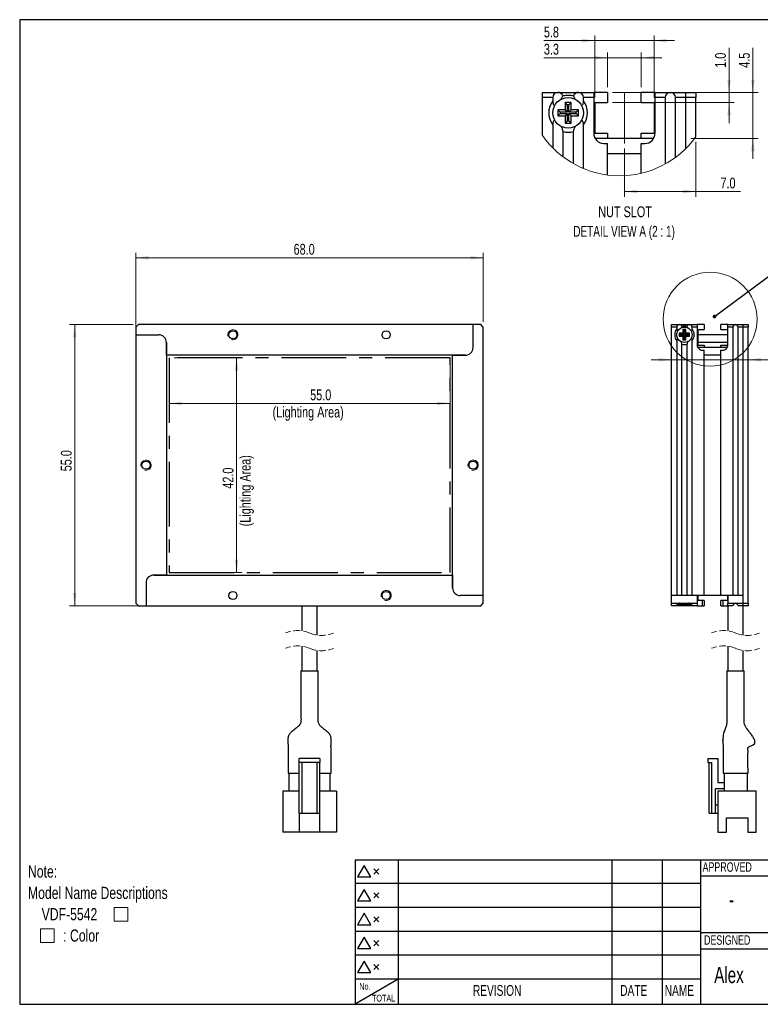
# Model space of a CAD drawing. Header units: millimetres. Extents: x 6 to 294, y 6 to 202.
# Tile 1 of 5: x 6 to 151, y 6 to 199. Entities that reach past the tile are written whole.
import ezdxf

# ---------------------------------------------------------------- set-up
doc = ezdxf.new("R2010")
doc.units = ezdxf.units.MM
doc.linetypes.add('CENTERX2', pattern=[20.32, 12.7, -2.54, 2.54, -2.54])
doc.linetypes.add('HIDDEN', pattern=[1.905, 1.27, -0.635])
doc.styles.add('SLDTEXTSTYLE0', font='TXT', dxfattribs={"width": 0.75})
doc.styles.add('SLDTEXTSTYLE1', font='TXT', dxfattribs={"width": 0.7})
doc.styles.add('SLDTEXTSTYLE7', font='TXT', dxfattribs={"width": 0.690476})
doc.dimstyles.new('SLDDIMSTYLE0', dxfattribs={"dimtxt": 2.116667, "dimasz": 2.5, "dimexe": 0, "dimexo": 0.0625, "dimgap": 0.529167, "dimtad": 1, "dimdec": 1, "dimrnd": 1e-09, "dimzin": 4, "dimdsep": 46, "dimtxsty": 'SLDTEXTSTYLE0', "dimsah": 1, "dimcen": 0.09, "dimadec": 0, "dimazin": 1, "dimtfac": 1, "dimtdec": 1, "dimtmove": 0, "dimatfit": 0, "dimfxl": 1, "dimfrac": 2, "dimtolj": 1, "dimtzin": 12, "dimarcsym": 0})
doc.dimstyles.new('SLDDIMSTYLE1', dxfattribs={"dimtxt": 0.18, "dimasz": 0.7, "dimexe": 0, "dimexo": 0.0625, "dimgap": 0, "dimtad": 0, "dimtih": 1, "dimtoh": 1, "dimdec": 0, "dimrnd": 1e-09, "dimzin": 0, "dimdsep": 46, "dimtxsty": 'Standard', "dimblk1": 'DOT', "dimblk2": 'DOT', "dimsah": 1, "dimcen": 0.09, "dimadec": 0, "dimazin": 0, "dimtfac": 0.7, "dimtdec": 0, "dimtofl": 0, "dimtmove": 0, "dimatfit": 3, "dimldrblk": 'DOT', "dimfxl": 1, "dimfrac": 2, "dimtolj": 1, "dimtzin": 0, "dimarcsym": 0})
doc.dimstyles.new('SLDDIMSTYLE2', dxfattribs={"dimtxt": 2.116667, "dimasz": 2.5, "dimexe": 0, "dimexo": 0.0625, "dimgap": 0.529167, "dimtad": 1, "dimdec": 1, "dimlfac": 0.5, "dimrnd": 1e-09, "dimzin": 12, "dimdsep": 46, "dimtxsty": 'SLDTEXTSTYLE0', "dimsah": 1, "dimcen": 0.09, "dimadec": 0, "dimazin": 3, "dimtfac": 1, "dimtdec": 1, "dimtmove": 0, "dimatfit": 0, "dimfxl": 1, "dimfrac": 2, "dimtolj": 1, "dimtzin": 12, "dimarcsym": 0})
doc.dimstyles.new('SLDDIMSTYLE3', dxfattribs={"dimtxt": 2.116667, "dimasz": 2.5, "dimexe": 0, "dimexo": 0.0625, "dimgap": 0.529167, "dimtad": 1, "dimdec": 1, "dimlfac": 0.5, "dimrnd": 1e-09, "dimzin": 4, "dimdsep": 46, "dimtxsty": 'SLDTEXTSTYLE0', "dimsah": 1, "dimcen": 0.09, "dimadec": 0, "dimazin": 1, "dimtfac": 1, "dimtdec": 1, "dimtofl": 0, "dimtmove": 0, "dimatfit": 3, "dimfxl": 1, "dimfrac": 2, "dimtolj": 1, "dimtzin": 12, "dimarcsym": 0})
doc.dimstyles.new('SLDDIMSTYLE4', dxfattribs={"dimtxt": 2.116667, "dimasz": 2.5, "dimexe": 0, "dimexo": 0.0625, "dimgap": 0.529167, "dimtad": 1, "dimdec": 1, "dimlfac": 0.5, "dimrnd": 1e-09, "dimzin": 4, "dimdsep": 46, "dimtxsty": 'SLDTEXTSTYLE0', "dimsah": 1, "dimcen": 0.09, "dimadec": 0, "dimazin": 1, "dimtfac": 1, "dimtdec": 1, "dimtmove": 0, "dimatfit": 0, "dimfxl": 1, "dimfrac": 2, "dimtolj": 1, "dimtzin": 12, "dimarcsym": 0})
doc.dimstyles.new('SLDDIMSTYLE5', dxfattribs={"dimtxt": 2.116667, "dimasz": 2.5, "dimexe": 0, "dimexo": 0.0625, "dimgap": 0.529167, "dimtad": 1, "dimdec": 1, "dimrnd": 1e-09, "dimzin": 4, "dimdsep": 46, "dimtxsty": 'SLDTEXTSTYLE0', "dimsah": 1, "dimcen": 0.09, "dimadec": 0, "dimazin": 1, "dimtfac": 1, "dimtdec": 1, "dimtofl": 0, "dimtmove": 0, "dimatfit": 3, "dimfxl": 1, "dimfrac": 2, "dimtolj": 1, "dimtzin": 12, "dimarcsym": 0})

# ---------------------------------------------------------------- blocks, each defined once
blk = doc.blocks.new('SW_SYMBOL_AWLD_SQR')
at = {"color": 0, "linetype": 'Continuous', "lineweight": 0}
for p, q in [((1600, 1600), (0, 1600)), ((0, 1600), (0, 0)), ((1600, 0), (1600, 1600)), ((0, 0), (1600, 0))]:
    blk.add_line(p, q, dxfattribs=at)
blk = doc.blocks.new('SW_NOTE_1')
at = {"color": 0, "linetype": 'Continuous', "lineweight": 0, "xscale": 0.0016898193, "yscale": 0.0016898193, "zscale": 0.0016898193}
for p in [(16.86, -7.85), (2.44, -12.03)]:
    blk.add_blockref('SW_SYMBOL_AWLD_SQR', p, dxfattribs=at)
at = {"color": 0, "linetype": 'Continuous', "lineweight": 0, "attachment_point": 1, "style": 'SLDTEXTSTYLE0'}
for s, insert, char_height in [('Note:', (0, 3.07), 2.381), ('Model Name Descriptions', (0, -1.11), 2.3813), ('VDF-5542', (2.68, -5.28), 2.381), (': Color', (6.9, -9.46), 2.381)]:
    blk.add_mtext(s, dxfattribs=dict(at, insert=insert, char_height=char_height))
blk = doc.blocks.new('_D')
at = {"color": 7, "linetype": 'Continuous', "lineweight": 18}
for p, q in [((133.47, 132.54), (129.47, 132.54)), ((148.47, 132.54), (133.47, 132.54)), ((148.47, 132.54), (168.23, 132.54))]:
    blk.add_line(p, q, dxfattribs=at)
for points in [[(133.47, 132.54), (130.97, 132.89), (130.97, 132.19)], [(148.47, 132.54), (150.97, 132.19), (150.97, 132.89)]]:
    blk.add_solid(points, dxfattribs=at)
at = {"color": 7, "linetype": 'Continuous', "lineweight": 18, "insert": (162.76, 135.27), "char_height": 2.117, "attachment_point": 1, "style": 'SLDTEXTSTYLE0'}
blk.add_mtext('15.0', dxfattribs=at)
blk = doc.blocks.new('_DOT')
at = {"color": 0, "linetype": 'ByBlock', "lineweight": -2}
blk.add_line((-0.5, 0), (-1, 0), dxfattribs=at)
at = {"color": 0, "linetype": 'ByBlock', "const_width": 0.5}
blk.add_lwpolyline([(-0.25, 0, 1), (0.25, 0, 1)], format="xyb", close=True, dxfattribs=at)
blk = doc.blocks.new('_D_1')
at = {"color": 7, "linetype": 'Continuous', "lineweight": 18}
for p, q in [((118.42, 194.95), (108.47, 194.95)), ((118.42, 183.82), (118.42, 195.95)), ((118.42, 194.95), (130.02, 194.95)), ((130.02, 183.82), (130.02, 195.95)), ((130.02, 194.95), (134.02, 194.95))]:
    blk.add_line(p, q, dxfattribs=at)
for points in [[(118.42, 194.95), (115.92, 195.3), (115.92, 194.6)], [(130.02, 194.95), (132.52, 194.6), (132.52, 195.3)]]:
    blk.add_solid(points, dxfattribs=at)
at = {"color": 7, "linetype": 'Continuous', "lineweight": 18, "insert": (108.47, 197.68), "char_height": 2.117, "attachment_point": 1, "style": 'SLDTEXTSTYLE0'}
blk.add_mtext('5.8', dxfattribs=at)
blk = doc.blocks.new('_D_2')
at = {"color": 7, "linetype": 'Continuous', "lineweight": 18}
for p, q in [((120.92, 185.82), (120.92, 192.59)), ((127.52, 185.82), (127.52, 192.59)), ((120.92, 191.59), (108.47, 191.59)), ((120.92, 191.59), (127.52, 191.59)), ((127.52, 191.59), (131.52, 191.59))]:
    blk.add_line(p, q, dxfattribs=at)
for points in [[(120.92, 191.59), (118.42, 191.94), (118.42, 191.24)], [(127.52, 191.59), (130.02, 191.24), (130.02, 191.94)]]:
    blk.add_solid(points, dxfattribs=at)
at = {"color": 7, "linetype": 'Continuous', "lineweight": 18, "insert": (108.47, 194.32), "char_height": 2.117, "attachment_point": 1, "style": 'SLDTEXTSTYLE0'}
blk.add_mtext('3.3', dxfattribs=at)
blk = doc.blocks.new('_D_3')
at = {"color": 7, "linetype": 'Continuous', "lineweight": 18}
for p, q in [((124.22, 173.82), (124.22, 164.42)), ((138.22, 175.17), (138.22, 164.42)), ((124.22, 165.42), (138.22, 165.42)), ((138.22, 165.42), (146.93, 165.42))]:
    blk.add_line(p, q, dxfattribs=at)
for points in [[(124.22, 165.42), (126.72, 165.07), (126.72, 165.77)], [(138.22, 165.42), (135.72, 165.77), (135.72, 165.07)]]:
    blk.add_solid(points, dxfattribs=at)
at = {"color": 7, "linetype": 'Continuous', "lineweight": 18, "insert": (143.02, 168.15), "char_height": 2.117, "attachment_point": 1, "style": 'SLDTEXTSTYLE0'}
blk.add_mtext('7.0', dxfattribs=at)
blk = doc.blocks.new('_D_4')
at = {"color": 7, "linetype": 'Continuous', "lineweight": 18}
for p, q in [((149.37, 184.82), (149.37, 193.54)), ((121.92, 184.82), (150.37, 184.82)), ((149.37, 184.82), (149.37, 175.82)), ((137.22, 175.82), (150.37, 175.82)), ((149.37, 175.82), (149.37, 171.82))]:
    blk.add_line(p, q, dxfattribs=at)
for points in [[(149.37, 184.82), (149.72, 187.32), (149.02, 187.32)], [(149.37, 175.82), (149.02, 173.32), (149.72, 173.32)]]:
    blk.add_solid(points, dxfattribs=at)
at = {"color": 7, "linetype": 'Continuous', "lineweight": 18, "insert": (146.64, 189.63), "char_height": 2.117, "attachment_point": 1, "rotation": 90, "style": 'SLDTEXTSTYLE0'}
blk.add_mtext('4.5', dxfattribs=at)
blk = doc.blocks.new('_D_5')
at = {"color": 7, "linetype": 'Continuous', "lineweight": 18}
for p, q in [((144.7, 184.82), (144.7, 193.54)), ((121.92, 184.82), (145.7, 184.82)), ((144.7, 184.82), (144.7, 182.82)), ((121.92, 182.82), (145.7, 182.82)), ((144.7, 182.82), (144.7, 178.82))]:
    blk.add_line(p, q, dxfattribs=at)
for points in [[(144.7, 184.82), (145.05, 187.32), (144.35, 187.32)], [(144.7, 182.82), (144.35, 180.32), (145.05, 180.32)]]:
    blk.add_solid(points, dxfattribs=at)
at = {"color": 7, "linetype": 'Continuous', "lineweight": 18, "insert": (141.97, 189.63), "char_height": 2.117, "attachment_point": 1, "rotation": 90, "style": 'SLDTEXTSTYLE0'}
blk.add_mtext('1.0', dxfattribs=at)
blk = doc.blocks.new('SW_NOTE_4')
at = {"color": 0, "linetype": 'Continuous', "lineweight": 18, "attachment_point": 2}
for s, insert, char_height, style in [('NUT SLOT', (6.09, 2.73), 2.117, 'SLDTEXTSTYLE0'), ('DETAIL VIEW A (2 : 1)', (5.9, -1.09), 2.1167, 'SLDTEXTSTYLE7')]:
    blk.add_mtext(s, dxfattribs=dict(at, insert=insert, char_height=char_height, style=style))
blk = doc.blocks.new('_D_6')
at = {"color": 7, "linetype": 'Continuous', "lineweight": 18}
for p, q in [((28.62, 138.41), (28.62, 153.46)), ((28.62, 152.46), (96.62, 152.46)), ((96.62, 139.91), (96.62, 153.46))]:
    blk.add_line(p, q, dxfattribs=at)
for points in [[(28.62, 152.46), (31.12, 152.11), (31.12, 152.81)], [(96.62, 152.46), (94.12, 152.81), (94.12, 152.11)]]:
    blk.add_solid(points, dxfattribs=at)
at = {"color": 7, "linetype": 'Continuous', "lineweight": 18, "insert": (59.5, 155.19), "char_height": 2.117, "attachment_point": 1, "style": 'SLDTEXTSTYLE0'}
blk.add_mtext('68.0', dxfattribs=at)
blk = doc.blocks.new('_D_7')
at = {"color": 7, "linetype": 'Continuous', "lineweight": 18}
for p, q in [((28.12, 139.41), (15.68, 139.41)), ((16.68, 139.41), (16.68, 84.41)), ((29.62, 84.41), (15.68, 84.41))]:
    blk.add_line(p, q, dxfattribs=at)
for points in [[(16.68, 139.41), (16.33, 136.91), (17.03, 136.91)], [(16.68, 84.41), (17.03, 86.91), (16.33, 86.91)]]:
    blk.add_solid(points, dxfattribs=at)
at = {"color": 7, "linetype": 'Continuous', "lineweight": 18, "insert": (13.95, 110.71), "char_height": 2.117, "attachment_point": 1, "rotation": 90, "style": 'SLDTEXTSTYLE0'}
blk.add_mtext('55.0', dxfattribs=at)
blk = doc.blocks.new('_D_8')
at = {"color": 7, "linetype": 'Continuous', "lineweight": 18}
for p, q in [((35.12, 131.91), (35.12, 122.99)), ((90.12, 131.91), (90.12, 122.99)), ((90.12, 123.99), (35.12, 123.99))]:
    blk.add_line(p, q, dxfattribs=at)
for points in [[(35.12, 123.99), (37.62, 123.64), (37.62, 124.34)], [(90.12, 123.99), (87.62, 124.34), (87.62, 123.64)]]:
    blk.add_solid(points, dxfattribs=at)
at = {"color": 7, "linetype": 'Continuous', "lineweight": 18, "attachment_point": 1, "style": 'SLDTEXTSTYLE0'}
for s, insert, char_height in [('55.0', (62.74, 126.72), 2.117), ('(Lighting Area)', (55.38, 123.35), 2.1167)]:
    blk.add_mtext(s, dxfattribs=dict(at, insert=insert, char_height=char_height))
blk = doc.blocks.new('_D_9')
at = {"color": 7, "linetype": 'Continuous', "lineweight": 18}
for p, q in [((36.12, 132.91), (49.35, 132.91)), ((48.35, 132.91), (48.35, 90.91)), ((36.12, 90.91), (49.35, 90.91))]:
    blk.add_line(p, q, dxfattribs=at)
for points in [[(48.35, 132.91), (48, 130.41), (48.7, 130.41)], [(48.35, 90.91), (48.7, 93.41), (48, 93.41)]]:
    blk.add_solid(points, dxfattribs=at)
at = {"color": 7, "linetype": 'Continuous', "lineweight": 18, "attachment_point": 1, "rotation": 90, "style": 'SLDTEXTSTYLE0'}
for s, insert, char_height in [('(Lighting Area)', (48.98, 99.94), 2.1167), ('42.0', (45.62, 107.3), 2.117)]:
    blk.add_mtext(s, dxfattribs=dict(at, insert=insert, char_height=char_height))

msp = doc.modelspace()

# ---------------------------------------------------------------- linework, layer by layer
at = {"color": 7, "linetype": 'Continuous', "lineweight": 25}
for p, q in [((5.9, 199.04), (5.9, 6.45)), ((291.14, 199.04), (5.9, 199.04)), ((108.22, 184.82), (111.22, 184.82)), ((108.22, 183.82), (108.22, 184.82)), ((108.22, 176.36), (108.22, 183.82)), ((110.22, 183.82), (108.22, 183.82)), ((110.22, 183.82), (110.22, 183.15)), ((111.22, 184.82), (115.22, 184.82)), ((115.22, 184.82), (118.22, 184.82)), ((116.22, 183.15), (116.22, 183.82)), ((118.22, 183.82), (116.22, 183.82)), ((118.22, 184.82), (118.22, 183.82)), ((120.92, 184.82), (118.22, 184.82)), ((118.22, 183.82), (118.22, 176.82)), ((120.92, 184.82), (120.92, 182.82)), ((127.52, 182.82), (127.52, 184.82)), ((130.22, 184.82), (127.52, 184.82)), ((130.22, 184.82), (133.22, 184.82)), ((130.22, 183.82), (130.22, 184.82)), ((132.22, 183.82), (130.22, 183.82)), ((130.22, 176.82), (130.22, 183.82)), ((132.22, 183.82), (132.22, 170.83)), ((133.22, 184.82), (136.22, 184.82)), ((134.22, 172.11), (134.22, 183.82)), ((136.22, 183.82), (134.22, 183.82)), ((136.22, 184.82), (138.22, 184.82)), ((136.22, 183.82), (136.22, 184.82)), ((138.22, 183.82), (136.22, 183.82)), ((136.22, 173.83), (136.22, 183.82)), ((138.22, 184.82), (138.22, 183.82)), ((138.22, 176.17), (138.22, 183.82)), ((112.62, 181.42), (111.22, 181.42)), ((111.22, 181.42), (111.22, 180.22)), ((111.66, 180.98), (111.22, 181.42)), ((113.82, 182.82), (112.62, 182.82)), ((112.62, 182.82), (112.62, 181.42)), ((113.06, 182.38), (112.62, 182.82)), ((113.06, 180.98), (112.62, 181.42)), ((113.06, 182.38), (113.06, 180.98)), ((113.37, 182.38), (113.06, 182.38)), ((113.37, 182.38), (113.82, 182.82)), ((113.37, 180.98), (113.37, 182.38)), ((113.37, 180.98), (113.82, 181.42)), ((113.82, 181.42), (113.82, 182.82)), ((115.22, 181.42), (113.82, 181.42)), ((114.77, 180.98), (115.22, 181.42)), ((115.22, 180.22), (115.22, 181.42)), ((118.42, 182.82), (120.92, 182.82)), ((118.42, 182.82), (118.42, 176.82)), ((127.52, 182.82), (130.02, 182.82)), ((130.02, 182.82), (130.02, 176.82)), ((111.66, 180.67), (111.22, 180.22)), ((111.22, 180.22), (112.62, 180.22)), ((113.06, 180.98), (111.66, 180.98)), ((111.66, 180.98), (111.66, 180.67)), ((111.66, 180.67), (113.06, 180.67)), ((113.06, 180.67), (112.62, 180.22)), ((112.62, 180.22), (112.62, 178.82)), ((113.06, 179.27), (112.62, 178.82)), ((113.06, 180.67), (113.06, 179.27)), ((113.06, 179.27), (113.37, 179.27)), ((114.77, 180.98), (113.37, 180.98)), ((113.37, 179.27), (113.37, 180.67)), ((113.37, 180.67), (113.82, 180.22)), ((113.37, 180.67), (114.77, 180.67)), ((113.37, 179.27), (113.82, 178.82)), ((113.82, 178.82), (113.82, 180.22)), ((113.82, 180.22), (115.22, 180.22)), ((114.77, 180.67), (114.77, 180.98)), ((114.77, 180.67), (115.22, 180.22)), ((110.22, 178.49), (110.22, 173.97)), ((112.62, 178.82), (113.82, 178.82)), ((116.22, 169.93), (116.22, 178.49)), ((112.22, 172.22), (112.22, 177.15)), ((114.22, 177.15), (114.22, 170.9)), ((118.42, 176.82), (120.92, 176.82)), ((120.92, 176.82), (120.92, 175.82)), ((127.52, 175.82), (120.92, 175.82)), ((127.52, 175.82), (127.52, 176.82)), ((127.52, 176.82), (130.02, 176.82)), ((120.22, 174.82), (120.92, 174.82)), ((120.92, 168.67), (120.92, 174.82)), ((127.52, 169.01), (127.52, 174.82)), ((127.52, 174.82), (128.22, 174.82)), ((127.52, 172.82), (120.92, 172.82)), ((29.12, 139.41), (28.62, 138.91)), ((28.62, 138.91), (28.62, 137.41)), ((94.62, 139.41), (29.12, 139.41)), ((94.62, 134.91), (94.62, 139.41)), ((96.12, 139.41), (94.62, 139.41)), ((96.62, 138.91), (96.12, 139.41)), ((96.62, 86.41), (96.62, 138.91)), ((133.47, 139.41), (134.97, 139.41)), ((133.47, 138.91), (133.47, 139.41)), ((133.47, 86.41), (133.47, 138.91)), ((134.47, 138.91), (133.47, 138.91)), ((134.47, 138.91), (134.47, 138.57)), ((134.97, 139.41), (136.97, 139.41)), ((136.97, 139.41), (138.47, 139.41)), ((137.47, 138.57), (137.47, 138.91)), ((138.47, 138.91), (137.47, 138.91)), ((138.47, 139.41), (138.47, 138.91)), ((139.82, 139.41), (138.47, 139.41)), ((138.47, 138.91), (138.47, 135.41)), ((139.82, 139.41), (139.82, 138.41)), ((143.12, 138.41), (143.12, 139.41)), ((144.47, 139.41), (143.12, 139.41)), ((144.47, 139.41), (145.97, 139.41)), ((144.47, 138.91), (144.47, 139.41)), ((145.47, 138.91), (144.47, 138.91)), ((144.47, 135.41), (144.47, 138.91)), ((145.47, 138.91), (145.47, 86.41)), ((145.97, 139.41), (147.47, 139.41)), ((146.47, 86.41), (146.47, 138.91)), ((147.47, 138.91), (146.47, 138.91)), ((147.47, 139.41), (148.47, 139.41)), ((147.47, 138.91), (147.47, 139.41)), ((148.47, 138.91), (147.47, 138.91)), ((147.47, 84.91), (147.47, 138.91)), ((147.47, 86.41), (147.47, 138.91)), ((148.47, 139.41), (148.47, 138.91)), ((148.47, 84.91), (148.47, 138.91)), ((28.62, 137.41), (33.12, 137.41)), ((28.62, 137.41), (28.62, 84.91)), ((135.67, 137.71), (134.97, 137.71)), ((134.97, 137.71), (134.97, 137.11)), ((135.19, 137.48), (134.97, 137.71)), ((135.19, 137.33), (134.97, 137.11)), ((134.97, 137.11), (135.67, 137.11)), ((135.89, 137.48), (135.19, 137.48)), ((135.19, 137.48), (135.19, 137.33)), ((135.19, 137.33), (135.89, 137.33)), ((136.27, 138.41), (135.67, 138.41)), ((135.67, 138.41), (135.67, 137.71)), ((135.89, 138.18), (135.67, 138.41)), ((135.89, 137.48), (135.67, 137.71)), ((135.89, 137.33), (135.67, 137.11)), ((135.67, 137.11), (135.67, 136.41)), ((135.89, 138.18), (135.89, 137.48)), ((136.05, 138.18), (135.89, 138.18)), ((135.89, 137.33), (135.89, 136.63)), ((136.05, 138.18), (136.27, 138.41)), ((136.05, 137.48), (136.05, 138.18)), ((136.05, 137.48), (136.27, 137.71)), ((136.75, 137.48), (136.05, 137.48)), ((136.05, 136.63), (136.05, 137.33)), ((136.05, 137.33), (136.27, 137.11)), ((136.05, 137.33), (136.75, 137.33)), ((136.27, 137.71), (136.27, 138.41)), ((136.97, 137.71), (136.27, 137.71)), ((136.27, 136.41), (136.27, 137.11)), ((136.27, 137.11), (136.97, 137.11)), ((136.75, 137.48), (136.97, 137.71)), ((136.75, 137.33), (136.75, 137.48)), ((136.75, 137.33), (136.97, 137.11)), ((136.97, 137.11), (136.97, 137.71)), ((138.57, 138.41), (139.82, 138.41)), ((138.57, 138.41), (138.57, 135.41)), ((139.82, 137.41), (138.57, 137.41)), ((143.12, 137.41), (139.82, 137.41)), ((143.12, 138.41), (144.37, 138.41)), ((144.37, 137.41), (143.12, 137.41)), ((144.37, 138.41), (144.37, 135.41)), ((34.62, 135.91), (34.62, 90.41)), ((34.62, 133.41), (34.62, 135.91)), ((134.47, 136.24), (134.47, 86.41)), ((135.47, 86.41), (135.47, 135.57)), ((135.89, 136.63), (135.67, 136.41)), ((135.67, 136.41), (136.27, 136.41)), ((135.89, 136.63), (136.05, 136.63)), ((136.05, 136.63), (136.27, 136.41)), ((136.47, 135.57), (136.47, 86.41)), ((137.47, 86.41), (137.47, 136.24)), ((138.57, 135.41), (139.82, 135.41)), ((139.82, 135.41), (139.82, 134.91)), ((143.12, 134.91), (139.82, 134.91)), ((143.12, 134.91), (143.12, 135.41)), ((143.12, 135.41), (144.37, 135.41)), ((93.12, 133.41), (34.62, 133.41)), ((90.62, 133.41), (93.12, 133.41)), ((90.62, 87.91), (90.62, 133.41)), ((139.47, 134.41), (139.82, 134.41)), ((139.82, 86.41), (139.82, 134.41)), ((143.12, 133.41), (139.82, 133.41)), ((143.12, 86.41), (143.12, 134.41)), ((143.12, 134.41), (143.47, 134.41)), ((30.62, 88.91), (30.62, 84.41)), ((34.62, 90.41), (32.12, 90.41)), ((32.12, 90.41), (90.62, 90.41)), ((90.62, 90.41), (90.62, 87.91)), ((28.62, 84.91), (29.12, 84.41)), ((96.62, 86.41), (92.12, 86.41)), ((96.12, 84.41), (96.62, 84.91)), ((96.62, 84.91), (96.62, 86.41)), ((134.47, 86.41), (133.47, 86.41)), ((133.47, 84.91), (133.47, 86.41)), ((138.47, 86.41), (133.47, 86.41)), ((133.47, 84.91), (134.97, 84.91)), ((133.47, 84.41), (133.47, 84.91)), ((134.67, 84.81), (134.57, 84.71)), ((134.97, 84.91), (136.97, 84.91)), ((136.47, 86.41), (135.47, 86.41)), ((136.97, 84.91), (138.47, 84.91)), ((137.37, 84.71), (137.27, 84.81)), ((139.82, 86.41), (137.47, 86.41)), ((138.47, 86.41), (138.47, 84.91)), ((138.47, 84.91), (138.47, 84.41)), ((138.57, 86.41), (138.57, 85.41)), ((139.47, 85.41), (138.57, 85.41)), ((139.47, 85.41), (139.47, 84.41)), ((139.82, 85.41), (139.47, 85.41)), ((143.12, 86.41), (139.82, 86.41)), ((139.82, 85.41), (139.82, 84.41)), ((145.47, 86.41), (143.12, 86.41)), ((143.12, 84.41), (143.12, 85.41)), ((143.47, 85.41), (143.12, 85.41)), ((143.47, 85.41), (143.47, 84.41)), ((144.37, 85.41), (143.47, 85.41)), ((144.37, 86.41), (144.37, 85.41)), ((144.47, 86.41), (144.47, 84.91)), ((147.47, 86.41), (144.47, 86.41)), ((144.47, 84.91), (145.97, 84.91)), ((144.47, 84.41), (144.47, 84.91)), ((145.97, 84.91), (147.47, 84.91)), ((147.47, 86.41), (146.47, 86.41)), ((147.47, 84.91), (147.47, 86.41)), ((147.47, 84.91), (148.47, 84.91)), ((147.47, 84.41), (147.47, 84.91)), ((148.47, 84.91), (148.47, 84.41)), ((29.12, 84.41), (30.62, 84.41)), ((30.62, 84.41), (96.12, 84.41)), ((61.12, 84.41), (61.12, 79.49)), ((64.12, 78.67), (64.12, 84.41)), ((134.47, 84.41), (133.47, 84.41)), ((135.97, 84.41), (134.47, 84.41)), ((135.97, 84.61), (134.51, 84.61)), ((137.43, 84.61), (135.97, 84.61)), ((137.47, 84.41), (135.97, 84.41)), ((138.47, 84.41), (137.47, 84.41)), ((138.47, 84.41), (139.47, 84.41)), ((139.47, 84.41), (139.82, 84.41)), ((143.12, 84.41), (143.47, 84.41)), ((143.47, 84.41), (144.47, 84.41)), ((144.47, 84.41), (144.47, 79.49)), ((145.47, 84.41), (144.47, 84.41)), ((147.47, 84.41), (146.47, 84.41)), ((147.47, 78.67), (147.47, 84.41)), ((148.47, 84.41), (147.47, 84.41)), ((61.12, 76.49), (61.12, 71.67)), ((64.12, 71.67), (64.12, 75.67)), ((144.47, 76.49), (144.47, 71.67)), ((147.47, 71.67), (147.47, 75.67)), ((60.92, 71.67), (64.32, 71.67)), ((144.27, 71.67), (147.67, 71.67)), ((149.37, 58.76), (149.42, 58.66)), ((64.62, 54.52), (60.62, 54.52)), ((60.62, 53.72), (60.62, 54.52)), ((64.62, 54.52), (64.62, 53.72)), ((140.52, 54.52), (140.52, 53.72)), ((140.52, 54.52), (142.52, 54.52)), ((142.52, 54.52), (142.52, 49.82)), ((64.62, 53.72), (60.62, 53.72)), ((60.62, 43.82), (60.62, 53.72)), ((61.12, 53.72), (61.12, 43.82)), ((64.12, 43.82), (64.12, 53.72)), ((64.62, 43.82), (64.62, 53.72)), ((140.52, 53.72), (141.32, 53.72)), ((140.82, 43.82), (140.82, 53.72)), ((141.32, 43.82), (141.32, 53.72)), ((58.42, 51.67), (58.92, 51.67)), ((58.62, 48.12), (58.62, 51.67)), ((58.92, 51.67), (60.62, 51.67)), ((64.62, 51.67), (66.32, 51.67)), ((66.32, 51.67), (66.82, 51.67)), ((66.62, 51.67), (66.62, 48.12)), ((143.52, 51.67), (144.02, 51.67)), ((143.72, 51.67), (143.72, 48.12)), ((144.02, 51.67), (147.92, 51.67)), ((147.92, 51.67), (148.42, 51.67)), ((148.22, 51.67), (148.22, 48.12)), ((143.72, 48.62), (142.02, 48.62)), ((142.02, 43.82), (142.02, 48.62)), ((142.52, 49.82), (143.72, 49.82)), ((57.37, 48.12), (57.37, 40.12)), ((60.62, 48.12), (57.37, 48.12)), ((67.87, 48.12), (64.62, 48.12)), ((67.87, 48.12), (67.87, 40.12)), ((142.52, 48.12), (142.52, 40.12)), ((150.02, 48.12), (142.52, 48.12)), ((150.02, 40.12), (150.02, 48.12)), ((142.52, 45.42), (142.02, 45.42)), ((60.62, 43.82), (61.12, 43.82)), ((60.62, 43.82), (60.62, 40.12)), ((61.12, 43.82), (64.12, 43.82)), ((64.12, 43.82), (64.62, 43.82)), ((64.62, 40.12), (64.62, 43.82)), ((140.82, 43.82), (141.32, 43.82)), ((141.32, 43.82), (142.02, 43.82)), ((142.02, 43.82), (142.42, 43.82)), ((142.52, 43.92), (142.42, 43.82)), ((144.2, 42.92), (148.35, 42.92)), ((144.2, 40.12), (144.2, 42.92)), ((148.35, 42.92), (148.35, 40.12)), ((60.62, 40.12), (57.37, 40.12)), ((64.62, 40.12), (60.62, 40.12)), ((67.87, 40.12), (64.62, 40.12)), ((142.52, 40.12), (144.2, 40.12)), ((148.35, 40.12), (150.02, 40.12)), ((71.56, 34.72), (71.56, 6.45)), ((71.56, 34.72), (139.14, 34.72)), ((79.94, 34.72), (79.94, 6.45)), ((121.79, 34.72), (121.79, 6.45)), ((131.64, 34.72), (131.64, 6.45)), ((139.14, 34.72), (139.14, 6.45)), ((139.14, 34.72), (291.14, 34.72)), ((73.31, 33.6), (72.02, 31.36)), ((74.6, 31.36), (73.31, 33.6)), ((75.18, 31.93), (76.18, 32.93)), ((75.18, 32.93), (76.18, 31.93)), ((72.02, 31.36), (74.6, 31.36)), ((291.14, 31.52), (139.14, 31.52)), ((79.94, 30.05), (71.56, 30.05)), ((73.31, 28.93), (72.02, 26.69)), ((74.6, 26.69), (73.31, 28.93)), ((91.14, 30.05), (79.94, 30.05)), ((102.34, 30.05), (91.14, 30.05)), ((139.14, 30.05), (102.34, 30.05)), ((75.18, 27.26), (76.18, 28.26)), ((75.18, 28.26), (76.18, 27.26)), ((79.94, 25.39), (71.56, 25.39)), ((72.02, 26.69), (74.6, 26.69)), ((91.14, 25.39), (79.94, 25.39)), ((102.34, 25.39), (91.14, 25.39)), ((139.14, 25.39), (102.34, 25.39)), ((73.31, 24.26), (72.02, 22.02)), ((74.6, 22.02), (73.31, 24.26)), ((75.18, 22.59), (76.18, 23.59)), ((75.18, 23.59), (76.18, 22.59)), ((72.02, 22.02), (74.6, 22.02)), ((79.94, 20.72), (71.56, 20.72)), ((73.31, 19.59), (72.02, 17.35)), ((74.6, 17.35), (73.31, 19.59)), ((91.14, 20.72), (79.94, 20.72)), ((102.34, 20.72), (91.14, 20.72)), ((139.14, 20.72), (102.34, 20.72)), ((163.14, 20.45), (139.14, 20.45)), ((72.02, 17.35), (74.6, 17.35)), ((75.18, 17.92), (76.18, 18.92)), ((75.18, 18.92), (76.18, 17.92)), ((79.94, 16.05), (71.56, 16.05)), ((91.14, 16.05), (79.94, 16.05)), ((102.34, 16.05), (91.14, 16.05)), ((139.14, 16.05), (102.34, 16.05)), ((163.14, 17.25), (139.14, 17.25)), ((73.31, 14.92), (72.02, 12.68)), ((74.6, 12.68), (73.31, 14.92)), ((75.18, 13.25), (76.18, 14.25)), ((75.18, 14.25), (76.18, 13.25)), ((72.02, 12.68), (74.6, 12.68)), ((79.94, 11.39), (71.56, 11.39)), ((79.94, 11.39), (71.56, 6.45)), ((91.14, 11.39), (79.94, 11.39)), ((102.34, 11.39), (91.14, 11.39)), ((139.14, 11.39), (102.34, 11.39)), ((5.9, 6.45), (291.14, 6.45))]:
    msp.add_line(p, q, dxfattribs=at)
at = {"color": 7, "linetype": 'CENTERX2', "lineweight": 18}
msp.add_line((124.22, 184.82), (124.22, 174.82), dxfattribs=at)
at = {"color": 8, "linetype": 'Continuous', "lineweight": 25}
for p, q in [((120.92, 175.82), (118.48, 175.82)), ((129.95, 175.82), (127.52, 175.82)), ((144.37, 135.91), (138.57, 135.91)), ((139.82, 134.91), (138.6, 134.91)), ((144.34, 134.91), (143.12, 134.91))]:
    msp.add_line(p, q, dxfattribs=at)
at = {"color": 7, "linetype": 'CENTERX2'}
for p, q in [((35.12, 132.91), (35.12, 90.91)), ((90.12, 132.91), (35.12, 132.91)), ((90.12, 90.91), (90.12, 132.91)), ((35.12, 90.91), (90.12, 90.91))]:
    msp.add_line(p, q, dxfattribs=at)
at = {"color": 7, "linetype": 'Continuous', "lineweight": 25}
for centre, radius in [((113.22, 180.82), 3), ((135.97, 137.41), 1.5), ((47.62, 137.41), 0.8), ((77.62, 137.41), 0.8), ((30.62, 111.91), 0.8), ((94.62, 111.91), 0.8), ((47.62, 86.41), 0.8), ((77.62, 86.41), 0.8)]:
    msp.add_circle(centre, radius, dxfattribs=at)
at = {"color": 7, "linetype": 'Continuous', "lineweight": 18}
msp.add_circle((141, 140.45), 9.19, dxfattribs=at)
at = {"color": 7, "linetype": 'Continuous', "lineweight": 25}
for centre, radius, start, end in [((113.22, 180.82), 3.8, 142.1362, 217.8638), ((111.22, 183.82), 1, 90.0009, 179.9992), ((111.22, 183.82), 1, 18.5796, 89.9985), ((115.22, 183.82), 1, 90.0012, 161.4206), ((115.22, 183.82), 1, 0.0012, 89.9987), ((113.22, 180.82), 3.8, 322.1363, 37.8637), ((133.22, 183.82), 1, 90.0014, 179.9987), ((133.22, 183.82), 1, 0.0008, 89.9991), ((113.22, 180.82), 3.8, 254.7417, 285.2583), ((120.22, 176.82), 2, 179.9996, 270.0003), ((128.22, 176.82), 2, 269.9997, 0.0004), ((134.97, 138.91), 0.5, 90.0009, 179.9992), ((134.97, 138.91), 0.5, 18.5796, 89.9985), ((136.97, 138.91), 0.5, 90.0005, 161.4213), ((136.97, 138.91), 0.5, 0.0012, 89.9987), ((145.97, 138.91), 0.5, 90.0009, 179.9992), ((145.97, 138.91), 0.5, 0.0007, 89.9991), ((33.12, 135.91), 1.5, 360, 90.0002), ((135.97, 137.41), 1.9, 142.1364, 217.8636), ((135.97, 137.41), 1.9, 322.1363, 37.8637), ((93.12, 134.91), 1.5, 270, 0.0001), ((135.97, 137.41), 1.9, 254.7434, 285.2566), ((139.47, 135.41), 1, 179.9995, 270.0004), ((143.47, 135.41), 1, 269.9997, 0.0005), ((32.12, 88.91), 1.5, 90, 179.9999), ((92.12, 87.91), 1.5, 180, 270), ((134.97, 84.41), 0.5, 89.9999, 180), ((134.97, 84.41), 0.5, 18.5786, 90.0001), ((136.97, 84.41), 0.5, 89.9996, 161.4217), ((136.97, 84.41), 0.5, 359.9999, 90.0002), ((145.97, 84.41), 0.5, 89.9999, 180), ((145.97, 84.41), 0.5, 359.9999, 90.0002)]:
    msp.add_arc(centre, radius, start, end, dxfattribs=at)
at = {"color": 7, "linetype": 'Continuous', "lineweight": 18}
msp.add_arc((123.29, 186.9), 18.39, 214.9617, 324.2851, dxfattribs=at)
at = {"color": 7, "linetype": 'Continuous', "lineweight": 0}
for centre, start, end in [((47.62, 137.41), 254.9984, 194.9997), ((30.62, 111.91), 254.999, 194.9997), ((94.62, 111.91), 254.9998, 194.9999), ((77.62, 86.41), 254.9985, 194.9997)]:
    msp.add_arc(centre, 1, start, end, dxfattribs=at)
at = {"color": 7, "linetype": 'HIDDEN', "lineweight": 18}
for centre, start, end in [((60.28, 73.47), 67.3801, 112.6199), ((64.96, 84.69), 247.3801, 292.6199), ((143.63, 73.47), 67.3801, 112.6199), ((148.31, 84.69), 247.3801, 292.6199), ((60.28, 70.47), 67.3801, 112.6199), ((64.96, 81.69), 247.3801, 292.6199), ((143.63, 70.47), 67.3801, 112.6199), ((148.31, 81.69), 247.3801, 292.6199)]:
    msp.add_arc(centre, 6.08, start, end, dxfattribs=at)
at = {"color": 7, "linetype": 'Continuous', "lineweight": 25}
for points, knots in [([(110.22, 183.15), (110.22, 182.99), (110.24, 182.74), (110.33, 182.45), (110.45, 182.33), (110.56, 182.3), (110.65, 182.32), (110.69, 182.35), (110.71, 182.36)], [0, 0, 0, 0, 0.417247, 0.678363, 0.768156, 0.858943, 0.946113, 1, 1, 1, 1]), ([(111.71, 183.35), (111.78, 183.43), (111.98, 183.67), (112.09, 183.95), (112.16, 184.14)], [0, 0, 0, 0, 0.348539, 1, 1, 1, 1]), ([(114.27, 184.14), (113.98, 184.17), (113.28, 184.26), (112.58, 184.18), (112.16, 184.14)], [0, 0, 0, 0, 0.410815, 1, 1, 1, 1]), ([(114.27, 184.14), (114.28, 184.12), (114.34, 183.91), (114.48, 183.63), (114.67, 183.42), (114.72, 183.35)], [0, 0, 0, 0, 0.068742, 0.716208, 1, 1, 1, 1]), ([(115.79, 182.33), (115.81, 182.32), (115.87, 182.3), (115.96, 182.32), (116.07, 182.41), (116.2, 182.69), (116.21, 182.96), (116.22, 183.15)], [0, 0, 0, 0, 0.072289, 0.160357, 0.262845, 0.453889, 1, 1, 1, 1]), ([(110.69, 179.3), (110.68, 179.3), (110.65, 179.32), (110.57, 179.34), (110.47, 179.32), (110.36, 179.23), (110.24, 178.95), (110.23, 178.68), (110.22, 178.49)], [0, 0, 0, 0, 0.018446, 0.112075, 0.196367, 0.294459, 0.47731, 1, 1, 1, 1]), ([(116.22, 178.49), (116.21, 178.65), (116.2, 178.9), (116.1, 179.19), (115.98, 179.31), (115.88, 179.34), (115.79, 179.32), (115.74, 179.29), (115.73, 179.28)], [0, 0, 0, 0, 0.418955, 0.68114, 0.7713, 0.862459, 0.949986, 1, 1, 1, 1]), ([(112.22, 177.15), (112.2, 177.29), (112.16, 177.63), (111.94, 178.01), (111.76, 178.23), (111.7, 178.3)], [0, 0, 0, 0, 0.322403, 0.78414, 1, 1, 1, 1]), ([(114.68, 178.23), (114.62, 178.17), (114.45, 177.95), (114.26, 177.58), (114.23, 177.27), (114.22, 177.15)], [0, 0, 0, 0, 0.204429, 0.718305, 1, 1, 1, 1]), ([(135.22, 138.67), (135.25, 138.71), (135.35, 138.83), (135.41, 138.97), (135.44, 139.06)], [0, 0, 0, 0, 0.348552, 1, 1, 1, 1]), ([(136.5, 139.06), (136.35, 139.08), (136, 139.13), (135.65, 139.09), (135.44, 139.06)], [0, 0, 0, 0, 0.410816, 1, 1, 1, 1]), ([(136.5, 139.06), (136.5, 139.05), (136.53, 138.95), (136.6, 138.81), (136.7, 138.7), (136.72, 138.67)], [0, 0, 0, 0, 0.068742, 0.716207, 1, 1, 1, 1]), ([(134.47, 138.57), (134.47, 138.49), (134.48, 138.36), (134.53, 138.22), (134.59, 138.16), (134.64, 138.15), (134.69, 138.16), (134.71, 138.17), (134.72, 138.17)], [0, 0, 0, 0, 0.417257, 0.678371, 0.768164, 0.858948, 0.946113, 1, 1, 1, 1]), ([(137.26, 138.16), (137.27, 138.16), (137.3, 138.15), (137.34, 138.16), (137.4, 138.2), (137.46, 138.34), (137.47, 138.47), (137.47, 138.57)], [0, 0, 0, 0, 0.072286, 0.160355, 0.262841, 0.453882, 1, 1, 1, 1]), ([(134.71, 136.64), (134.7, 136.64), (134.69, 136.66), (134.65, 136.66), (134.6, 136.66), (134.54, 136.61), (134.48, 136.47), (134.47, 136.34), (134.47, 136.24)], [0, 0, 0, 0, 0.01844, 0.112071, 0.196362, 0.294462, 0.4773, 1, 1, 1, 1]), ([(135.47, 135.57), (135.46, 135.64), (135.44, 135.81), (135.33, 136), (135.24, 136.11), (135.21, 136.15)], [0, 0, 0, 0, 0.322403, 0.78414, 1, 1, 1, 1]), ([(136.7, 136.11), (136.67, 136.08), (136.58, 135.97), (136.49, 135.79), (136.48, 135.63), (136.47, 135.57)], [0, 0, 0, 0, 0.20443, 0.718305, 1, 1, 1, 1]), ([(137.47, 136.24), (137.47, 136.32), (137.46, 136.45), (137.41, 136.59), (137.35, 136.65), (137.3, 136.66), (137.26, 136.66), (137.23, 136.64), (137.23, 136.64)], [0, 0, 0, 0, 0.418951, 0.681133, 0.771301, 0.862456, 0.94998, 1, 1, 1, 1]), ([(136.5, 84.56), (136.35, 84.58), (136, 84.63), (135.65, 84.59), (135.44, 84.56)], [0, 0, 0, 0, 0.410816, 1, 1, 1, 1]), ([(60.92, 71.67), (60.92, 70.9), (60.93, 69.47), (60.94, 67.51), (60.95, 65.91), (60.94, 64.75), (60.93, 63.93), (60.91, 63.34), (60.91, 62.74), (60.97, 62.11), (60.92, 61.51), (60.62, 60.99), (60.14, 60.55), (59.6, 60.16), (59.16, 59.81), (58.86, 59.52), (58.64, 59.23), (58.51, 58.97), (58.44, 58.76), (58.41, 58.62), (58.39, 58.53), (58.39, 58.48), (58.38, 58.44), (58.37, 58.39), (58.37, 58.33), (58.37, 58.26), (58.36, 58.15), (58.36, 57.92), (58.38, 57.62), (58.41, 57.29), (58.43, 57.01), (58.42, 56.83), (58.42, 56.74)], [0, 0, 0, 0, 0.145896, 0.269075, 0.369081, 0.445908, 0.48828, 0.522924, 0.557943, 0.600294, 0.642273, 0.667986, 0.713266, 0.762913, 0.792635, 0.818923, 0.84187, 0.860445, 0.874276, 0.88309, 0.888212, 0.890351, 0.893013, 0.896204, 0.89993, 0.904193, 0.908989, 0.920128, 0.947377, 0.966618, 0.982843, 1, 1, 1, 1]), ([(66.82, 51.67), (66.82, 52.04), (66.82, 52.73), (66.82, 53.65), (66.82, 54.35), (66.82, 54.84), (66.82, 55.15), (66.82, 55.37), (66.82, 55.53), (66.82, 55.71), (66.82, 55.93), (66.82, 56.2), (66.82, 56.43), (66.82, 56.59), (66.82, 56.67), (66.82, 56.78), (66.81, 56.91), (66.81, 57.03), (66.82, 57.12), (66.82, 57.21), (66.83, 57.3), (66.84, 57.4), (66.85, 57.49), (66.86, 57.59), (66.87, 57.74), (66.88, 57.91), (66.88, 58.16), (66.87, 58.43), (66.82, 58.68), (66.76, 58.9), (66.67, 59.09), (66.56, 59.28), (66.42, 59.46), (66.18, 59.72), (65.8, 60.04), (65.33, 60.38), (64.85, 60.76), (64.51, 61.14), (64.32, 61.59), (64.28, 62.03), (64.31, 62.52), (64.34, 63.08), (64.32, 63.74), (64.3, 64.63), (64.29, 65.81), (64.29, 67.39), (64.31, 69.39), (64.32, 70.87), (64.32, 71.67)], [0, 0, 0, 0, 0.053243, 0.09746, 0.132382, 0.152473, 0.16739, 0.177198, 0.183286, 0.191209, 0.201614, 0.214944, 0.230944, 0.234473, 0.237581, 0.242575, 0.249321, 0.256368, 0.259491, 0.262982, 0.268621, 0.272426, 0.276971, 0.282054, 0.287185, 0.297293, 0.306865, 0.323277, 0.335351, 0.343484, 0.355543, 0.364518, 0.375496, 0.388583, 0.415312, 0.444619, 0.472249, 0.502414, 0.516752, 0.540702, 0.564612, 0.587164, 0.621488, 0.65862, 0.714017, 0.78942, 0.884864, 1, 1, 1, 1]), ([(144.27, 71.67), (144.27, 70.92), (144.27, 69.53), (144.28, 67.63), (144.28, 66.08), (144.28, 64.88), (144.27, 63.96), (144.27, 63.2), (144.27, 62.47), (144.29, 61.68), (144.2, 61.02), (144.02, 60.51), (143.86, 60.13), (143.69, 59.68), (143.56, 59.13), (143.5, 58.46), (143.5, 57.78), (143.53, 57.13), (143.52, 56.45), (143.52, 55.98), (143.52, 55.7)], [0, 0, 0, 0, 0.140072, 0.258609, 0.35519, 0.429792, 0.482592, 0.525664, 0.571601, 0.618974, 0.672928, 0.695428, 0.720132, 0.748999, 0.785767, 0.825312, 0.873218, 0.913232, 0.946479, 1, 1, 1, 1]), ([(149.37, 58.76), (149.23, 58.98), (148.99, 59.36), (148.6, 59.83), (148.3, 60.2), (148.02, 60.57), (147.8, 61), (147.67, 61.51), (147.65, 62.02), (147.67, 62.55), (147.68, 63.18), (147.67, 63.99), (147.66, 65.05), (147.66, 66.35), (147.66, 67.91), (147.67, 69.71), (147.67, 70.99), (147.67, 71.67)], [0, 0, 0, 0, 0.057478, 0.101283, 0.135754, 0.1636, 0.205627, 0.242683, 0.280828, 0.318871, 0.360736, 0.421514, 0.500357, 0.597672, 0.713529, 0.847791, 1, 1, 1, 1]), ([(143.49, 58.04), (143.49, 58.07), (143.49, 58.12), (143.49, 58.18), (143.49, 58.2)], [0, 0, 0, 0, 0.4995019, 1, 1, 1, 1]), ([(149.33, 57.12), (149.46, 57.2), (149.63, 57.31), (149.72, 57.5), (149.74, 57.58), (149.75, 57.61), (149.76, 57.63), (149.76, 57.64), (149.76, 57.65), (149.76, 57.66), (149.76, 57.68), (149.77, 57.72), (149.76, 57.85), (149.69, 58.21), (149.52, 58.51), (149.38, 58.73)], [0, 0, 0, 0, 0.231691, 0.309938, 0.34326, 0.358622, 0.365989, 0.369597, 0.373279, 0.381124, 0.389608, 0.408539, 0.4546, 0.583453, 1, 1, 1, 1]), ([(58.42, 56.92), (58.42, 56.88), (58.42, 56.78), (58.42, 56.57), (58.42, 56.28), (58.42, 55.93), (58.42, 55.65), (58.42, 55.4), (58.42, 55.11), (58.42, 54.62), (58.42, 53.86), (58.42, 52.85), (58.42, 52.09), (58.42, 51.67)], [0, 0, 0, 0, 0.024335, 0.052703, 0.124906, 0.186193, 0.252895, 0.286638, 0.326962, 0.421897, 0.565727, 0.758827, 1, 1, 1, 1]), ([(148.42, 51.67), (148.42, 52.07), (148.41, 52.8), (148.38, 53.74), (148.38, 54.45), (148.38, 54.92), (148.4, 55.27), (148.41, 55.59), (148.45, 55.91), (148.42, 56.24), (148.35, 56.48), (148.4, 56.62), (148.43, 56.69)], [0, 0, 0, 0, 0.237095, 0.434382, 0.560534, 0.663587, 0.716556, 0.766079, 0.855371, 0.91044, 0.960349, 1, 1, 1, 1]), ([(148.4, 56.57), (148.41, 56.62), (148.43, 56.73), (148.61, 56.83), (148.9, 56.96), (149.14, 57.05), (149.31, 57.11)], [0, 0, 0, 0, 0.120355, 0.300576, 0.521967, 1, 1, 1, 1]), ([(149.65, 57.39), (149.64, 57.38), (149.6, 57.31), (149.49, 57.21), (149.37, 57.14), (149.31, 57.11)], [0, 0, 0, 0, 0.0917581, 0.5301815, 1, 1, 1, 1]), ([(143.52, 55.71), (143.52, 55.64), (143.52, 55.47), (143.52, 55.18), (143.52, 54.8), (143.52, 54.34), (143.52, 53.79), (143.52, 53.16), (143.52, 52.44), (143.52, 51.94), (143.52, 51.67)], [0, 0, 0, 0, 0.051419, 0.123523, 0.216602, 0.330915, 0.466621, 0.62368, 0.801738, 1, 1, 1, 1])]:
    msp.add_open_spline(points, degree=3, knots=knots, dxfattribs=at)

# ---------------------------------------------------------------- block references
at = {"color": 7, "linetype": 'Continuous', "lineweight": 18}
msp.add_blockref('SW_NOTE_4', (118.27, 159.8), dxfattribs=at)
at = {"color": 7, "linetype": 'Continuous', "lineweight": 0}
msp.add_blockref('SW_NOTE_1', (7.52, 30.55), dxfattribs=at)

# ---------------------------------------------------------------- texts
at = {"color": 7, "linetype": 'Continuous', "lineweight": 0, "attachment_point": 2, "style": 'SLDTEXTSTYLE1'}
for s, insert, char_height in [('APPROVED', (144.34, 34.23), 1.852), ('-', (145.18, 28.55), 3.17), ('DESIGNED', (144.34, 19.95), 1.852), ('Alex', (144.69, 13.78), 3.175), ('No.', (73.45, 10.61), 1.323), ('REVISION', (99.33, 10.22), 2.117), ('DATE', (126.05, 10.22), 2.117), ('NAME', (134.99, 10.22), 2.117), ('TOTAL', (77.11, 8.32), 1.323)]:
    msp.add_mtext(s, dxfattribs=dict(at, insert=insert, char_height=char_height))

# ---------------------------------------------------------------- dimensions: what is measured, and where the dimension line sits
at = {"color": 7, "linetype": 'Continuous', "lineweight": 18}
for base, p1, p2, dimstyle, picture, middle in [((130.02, 194.95), (118.42, 182.82), (130.02, 182.82), 'SLDDIMSTYLE2', '_D_1', (110.43, 194.95)), ((127.52, 191.59), (120.92, 184.82), (127.52, 184.82), 'SLDDIMSTYLE2', '_D_2', (110.43, 191.59)), ((138.22, 165.42), (124.22, 174.82), (138.22, 176.17), 'SLDDIMSTYLE3', '_D_3', (144.98, 165.42)), ((96.62, 152.46), (28.62, 137.41), (96.62, 138.91), 'SLDDIMSTYLE5', '_D_6', (62.23, 152.46)), ((133.47, 132.54), (148.47, 138.91), (133.47, 138.91), 'SLDDIMSTYLE0', '_D', (165.49, 132.54)), ((35.12, 120.63), (90.12, 132.91), (35.12, 132.91), 'SLDDIMSTYLE5', '_D_8', (65.47, 120.63))]:
    dim = msp.add_linear_dim(base=base, p1=p1, p2=p2, dimstyle=dimstyle, dxfattribs=at)
    dim.commit()
    dim.dimension.update_dxf_attribs({"geometry": picture, "text_midpoint": middle, "dimtype": 160})
for base, p1, p2, dimstyle, picture, middle in [((149.37, 175.82), (120.92, 184.82), (136.22, 175.82), 'SLDDIMSTYLE2', '_D_4', (149.37, 191.59)), ((144.7, 182.82), (120.92, 184.82), (120.92, 182.82), 'SLDDIMSTYLE4', '_D_5', (144.7, 191.59)), ((16.68, 84.41), (29.12, 139.41), (30.62, 84.41), 'SLDDIMSTYLE5', '_D_7', (16.68, 113.45)), ((51.71, 90.91), (35.12, 132.91), (35.12, 90.91), 'SLDDIMSTYLE5', '_D_9', (51.71, 110.03))]:
    dim = msp.add_linear_dim(base=base, p1=p1, p2=p2, angle=90, dimstyle=dimstyle, dxfattribs=at)
    dim.commit()
    dim.dimension.update_dxf_attribs({"geometry": picture, "text_midpoint": middle, "dimtype": 160})

# ---------------------------------------------------------------- leaders
at = {"color": 7, "linetype": 'Continuous', "lineweight": 0}
msp.add_leader([(141.85, 140.97), (157.2, 152.36)], dimstyle='SLDDIMSTYLE1', dxfattribs=at)

doc.saveas('drawing.dxf')
